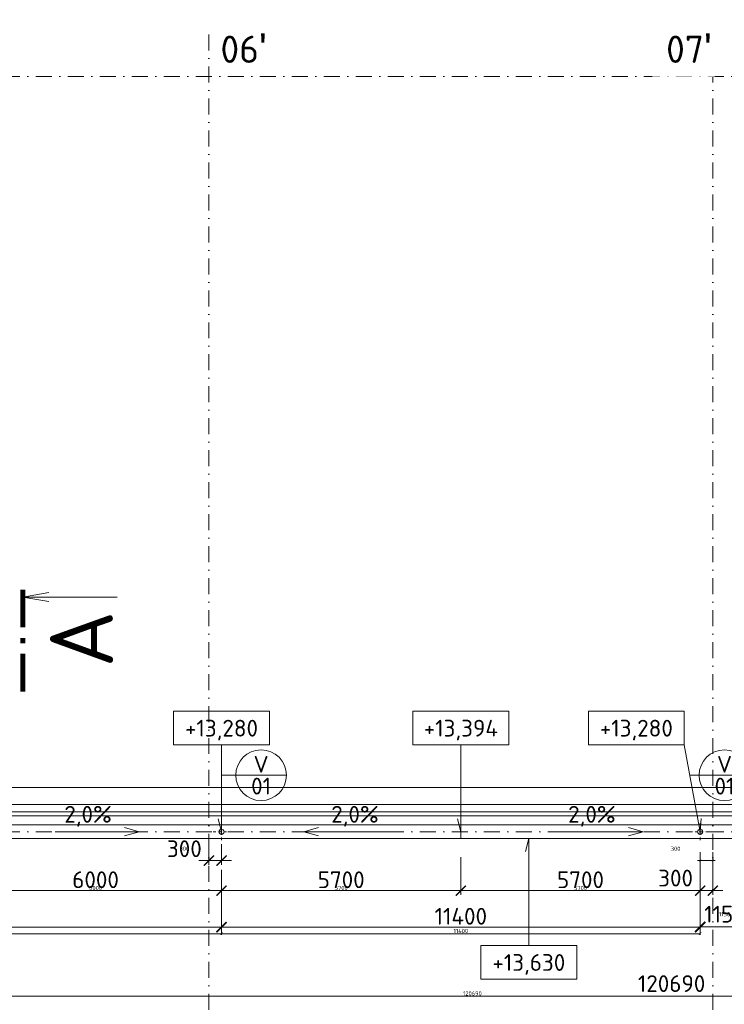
# Model space of a CAD drawing. Header units: millimetres. Extents: x -1695604 to 5289369, y -1488057 to 2187451.
# Tile 170 of 256: x 61493 to 78275, y 227186 to 250655. Entities that reach past the tile are written whole.
import ezdxf
from ezdxf.enums import TextEntityAlignment as Align

# ---------------------------------------------------------------- set-up
doc = ezdxf.new("R2010")
doc.units = ezdxf.units.MM
doc.linetypes.add('CENTERX2', pattern=[101.6, 63.5, -12.7, 12.7, -12.7])
doc.linetypes.add('DASHDOT', pattern=[25.4, 12.7, -6.35, 0, -6.35])
doc.layers.get('Defpoints').update_dxf_attribs({"color": 8})
for name, color, linetype, lineweight in [('A99_N_kce-pohl', 1, 'Continuous', 9), ('A99_N_koty-200', 5, 'Continuous', 5), ('A99_N_koty-200 @ 200', 5, 'Continuous', 5), ('A99_N_koty-200 @ 50 (2)', 5, 'Continuous', 5), ('A99_N_koty-vysk', 160, 'Continuous', 5), ('A99_N_txt-popis-200', 240, 'Continuous', 5), ('A99_N_znaceni 200', 5, 'Continuous', 5), ('A99_S_kce-pohl', 7, 'Continuous', 5), ('A99_S_osy', 1, 'CENTERX2', 5)]:
    doc.layers.add(name, color=color, linetype=linetype, lineweight=lineweight)
doc.styles.add('A99_kota', font='isocpeur.ttf', dxfattribs={"height": 2})
doc.styles.add('A99_popis', font='isocpeur.ttf')
doc.styles.add('ad_popis 100', font='isocpeur.ttf', dxfattribs={"height": 200})
doc.dimstyles.new('A99_kota_200 new', dxfattribs={"dimscale": 200, "dimtxt": 2, "dimasz": 1.2, "dimexe": 0.5, "dimexo": 1.5, "dimgap": 0.3, "dimtad": 1, "dimdec": 0, "dimzin": 3, "dimdsep": 46, "dimtxsty": 'A99_kota', "dimblk": 'ARCHTICK', "dimcen": 2.5, "dimazin": 2, "dimtfac": 0.75, "dimtdec": 0, "dimtmove": 2, "dimatfit": 0, "dimfxl": 0, "dimtolj": 1, "dimtzin": 0, "dimlwd": 5, "dimlwe": 5, "dimarcsym": 0})

# ---------------------------------------------------------------- blocks, each defined once
blk = doc.blocks.new('_ArchTick')
at = {"color": 0, "linetype": 'ByBlock', "const_width": 0.15}
blk.add_lwpolyline([(-0.5, -0.5), (0.5, 0.5)], dxfattribs=at)
blk = doc.blocks.new('*D4385')
at = {"layer": 'A99_N_koty-200', "color": 0, "linetype": 'Continuous', "lineweight": 5, "transparency": 16777216}
for p, q in [((11930, 226580), (11930, 227480)), ((132620, 226580), (132620, 227480)), ((11930, 227380), (132620, 227380))]:
    blk.add_line(p, q, dxfattribs=at)
at = {"layer": 'Defpoints', "color": 0, "linetype": 'Continuous', "lineweight": 18, "transparency": 16777216}
for p in [(132620, 227380), (11930, 225255), (132620, 225255)]:
    blk.add_point(p, dxfattribs=at)
at = {"layer": 'A99_N_koty-200', "color": 0, "linetype": 'Continuous', "lineweight": 5, "transparency": 16777216, "xscale": 240, "yscale": 240, "zscale": 240, "rotation": 180}
blk.add_blockref('_ArchTick', (11930, 227380), dxfattribs=at)
at = {"layer": 'A99_N_koty-200', "color": 0, "linetype": 'Continuous', "lineweight": 5, "transparency": 16777216, "xscale": 240, "yscale": 240, "zscale": 240}
blk.add_blockref('_ArchTick', (132620, 227380), dxfattribs=at)
at = {"layer": 'A99_N_koty-200', "color": 0, "linetype": 'Continuous', "transparency": 16777216, "insert": (77020, 227680), "char_height": 400, "attachment_point": 5, "style": 'A99_kota'}
blk.add_mtext('\\A1;120690', dxfattribs=at)
blk = doc.blocks.new('*D4386')
at = {"layer": 'A99_N_koty-200', "color": 0, "linetype": 'Continuous', "lineweight": 5, "transparency": 16777216}
for p, q in [((11930, 227180), (11930, 227405)), ((11930, 227380), (132620, 227380)), ((132620, 227180), (132620, 227405))]:
    blk.add_line(p, q, dxfattribs=at)
at = {"layer": 'Defpoints', "color": 0, "linetype": 'Continuous', "lineweight": 18, "transparency": 16777216}
for p in [(132620, 227380), (11930, 225255), (132620, 225255)]:
    blk.add_point(p, dxfattribs=at)
at = {"layer": 'A99_N_koty-200', "color": 0, "linetype": 'Continuous', "lineweight": 5, "transparency": 16777216, "xscale": 60, "yscale": 60, "zscale": 60, "rotation": 180}
blk.add_blockref('_ArchTick', (11930, 227380), dxfattribs=at)
at = {"layer": 'A99_N_koty-200', "color": 0, "linetype": 'Continuous', "lineweight": 5, "transparency": 16777216, "xscale": 60, "yscale": 60, "zscale": 60}
blk.add_blockref('_ArchTick', (132620, 227380), dxfattribs=at)
at = {"layer": 'A99_N_koty-200', "color": 0, "linetype": 'Continuous', "transparency": 16777216, "insert": (72275, 227445), "char_height": 100, "attachment_point": 5, "style": 'A99_kota'}
blk.add_mtext('\\A1;120690', dxfattribs=at)
blk = doc.blocks.new('*U122')
at = {"color": 0, "linetype": 'ByBlock'}
blk.add_line((457.57, 0), (457.57, -11.25), dxfattribs=at)
at = {"color": 0, "linetype": 'ByBlock', "const_width": 0.63}
for points in [[(450.8, 0), (446.3, 0)], [(452.69, 0), (452.06, 0)], [(458.45, 0), (453.95, 0)]]:
    blk.add_lwpolyline(points, dxfattribs=at)
at = {"color": 0, "linetype": 'ByBlock'}
blk.add_lwpolyline([(458.12, -3.1), (457.57, 0), (457.02, -3.1)], dxfattribs=at)
at = {"color": 0, "linetype": 'ByBlock', "style": 'A99_popis'}
blk.add_attdef('OZNŘ_1K', (-9.63, -10.73), '', height=5, dxfattribs=at)
at = {"color": 0, "linetype": 'ByBlock', "style": 'A99_popis', "flags": 12}
blk.add_attdef('OZNŘ_2K', text='', height=5, dxfattribs=at).set_placement((455.93, -10.73), align=Align.RIGHT)
blk = doc.blocks.new('*D4878')
at = {"layer": 'A99_N_koty-200', "color": 0, "linetype": 'Continuous', "lineweight": 5, "transparency": 16777216}
for p, q in [((66000, 231000), (66000, 230512.5)), ((66300, 231000), (66300, 230512.5)), ((66000, 230612.5), (65760, 230612.5)), ((66000, 230612.5), (66300, 230612.5)), ((66300, 230612.5), (66540, 230612.5))]:
    blk.add_line(p, q, dxfattribs=at)
at = {"layer": 'Defpoints', "color": 0, "linetype": 'Continuous', "lineweight": 18, "transparency": 16777216}
for p in [(66000, 231300), (66300, 231300), (66300, 230612.5)]:
    blk.add_point(p, dxfattribs=at)
at = {"layer": 'A99_N_koty-200', "color": 0, "linetype": 'Continuous', "lineweight": 5, "transparency": 16777216, "xscale": 240, "yscale": 240, "zscale": 240}
blk.add_blockref('_ArchTick', (66000, 230612.5), dxfattribs=at)
at = {"layer": 'A99_N_koty-200', "color": 0, "linetype": 'Continuous', "lineweight": 5, "transparency": 16777216, "xscale": 240, "yscale": 240, "zscale": 240, "rotation": 180}
blk.add_blockref('_ArchTick', (66300, 230612.5), dxfattribs=at)
at = {"layer": 'A99_N_koty-200', "color": 0, "linetype": 'Continuous', "transparency": 16777216, "insert": (65415, 230895), "char_height": 400, "attachment_point": 5, "style": 'A99_kota'}
blk.add_mtext('\\A1;300', dxfattribs=at)
blk = doc.blocks.new('*D4879')
at = {"layer": 'A99_N_koty-200', "color": 0, "linetype": 'Continuous', "lineweight": 5, "transparency": 16777216}
for p, q in [((66000, 230812.5), (66000, 230587.5)), ((66300, 230812.5), (66300, 230587.5)), ((66000, 230612.5), (65940, 230612.5)), ((66000, 230612.5), (66300, 230612.5)), ((66300, 230612.5), (66360, 230612.5))]:
    blk.add_line(p, q, dxfattribs=at)
at = {"layer": 'Defpoints', "color": 0, "linetype": 'Continuous', "lineweight": 18, "transparency": 16777216}
for p in [(66000, 231300), (66300, 231300), (66300, 230612.5)]:
    blk.add_point(p, dxfattribs=at)
at = {"layer": 'A99_N_koty-200', "color": 0, "linetype": 'Continuous', "lineweight": 5, "transparency": 16777216, "xscale": 60, "yscale": 60, "zscale": 60}
blk.add_blockref('_ArchTick', (66000, 230612.5), dxfattribs=at)
at = {"layer": 'A99_N_koty-200', "color": 0, "linetype": 'Continuous', "lineweight": 5, "transparency": 16777216, "xscale": 60, "yscale": 60, "zscale": 60, "rotation": 180}
blk.add_blockref('_ArchTick', (66300, 230612.5), dxfattribs=at)
at = {"layer": 'A99_N_koty-200', "color": 0, "linetype": 'Continuous', "transparency": 16777216, "insert": (65415, 230895), "char_height": 100, "attachment_point": 5, "style": 'A99_kota'}
blk.add_mtext('\\A1;300', dxfattribs=at)
blk = doc.blocks.new('*D4884')
at = {"layer": 'A99_N_koty-200', "color": 0, "linetype": 'Continuous', "lineweight": 5, "transparency": 16777216}
for p, q in [((54300, 229825), (54300, 228925)), ((66300, 229825), (66300, 228925)), ((54300, 229025), (66300, 229025))]:
    blk.add_line(p, q, dxfattribs=at)
at = {"layer": 'Defpoints', "color": 0, "linetype": 'Continuous', "lineweight": 18, "transparency": 16777216}
for p in [(54300, 231300), (66300, 231300), (66300, 229025)]:
    blk.add_point(p, dxfattribs=at)
at = {"layer": 'A99_N_koty-200', "color": 0, "linetype": 'Continuous', "lineweight": 5, "transparency": 16777216, "xscale": 240, "yscale": 240, "zscale": 240, "rotation": 180}
blk.add_blockref('_ArchTick', (54300, 229025), dxfattribs=at)
at = {"layer": 'A99_N_koty-200', "color": 0, "linetype": 'Continuous', "lineweight": 5, "transparency": 16777216, "xscale": 240, "yscale": 240, "zscale": 240}
blk.add_blockref('_ArchTick', (66300, 229025), dxfattribs=at)
at = {"layer": 'A99_N_koty-200', "color": 0, "linetype": 'Continuous', "transparency": 16777216, "insert": (60300, 229285), "char_height": 400, "attachment_point": 5, "style": 'A99_kota'}
blk.add_mtext('\\A1;12000', dxfattribs=at)
blk = doc.blocks.new('*D4885')
at = {"layer": 'A99_N_koty-200', "color": 0, "linetype": 'Continuous', "lineweight": 5, "transparency": 16777216}
for p, q in [((54300, 229070), (54300, 228845)), ((66300, 229070), (66300, 228845)), ((54300, 228870), (66300, 228870))]:
    blk.add_line(p, q, dxfattribs=at)
at = {"layer": 'Defpoints', "color": 0, "linetype": 'Continuous', "lineweight": 18, "transparency": 16777216}
for p in [(54300, 231300), (66300, 231300), (66300, 228870)]:
    blk.add_point(p, dxfattribs=at)
at = {"layer": 'A99_N_koty-200', "color": 0, "linetype": 'Continuous', "lineweight": 5, "transparency": 16777216, "xscale": 60, "yscale": 60, "zscale": 60, "rotation": 180}
blk.add_blockref('_ArchTick', (54300, 228870), dxfattribs=at)
at = {"layer": 'A99_N_koty-200', "color": 0, "linetype": 'Continuous', "lineweight": 5, "transparency": 16777216, "xscale": 60, "yscale": 60, "zscale": 60}
blk.add_blockref('_ArchTick', (66300, 228870), dxfattribs=at)
at = {"layer": 'A99_N_koty-200', "color": 0, "linetype": 'Continuous', "transparency": 16777216, "insert": (60300, 228935), "char_height": 100, "attachment_point": 5, "style": 'A99_kota'}
blk.add_mtext('\\A1;12000', dxfattribs=at)
blk = doc.blocks.new('*D4890')
at = {"layer": 'A99_N_koty-200', "color": 0, "linetype": 'Continuous', "lineweight": 5, "transparency": 16777216}
for p, q in [((60300, 230390), (60300, 229795)), ((66300, 230390), (66300, 229795)), ((66300, 229895), (60300, 229895))]:
    blk.add_line(p, q, dxfattribs=at)
at = {"layer": 'Defpoints', "color": 0, "linetype": 'Continuous', "lineweight": 18, "transparency": 16777216}
for p in [(60300, 230690), (66300, 230690), (60300, 229895)]:
    blk.add_point(p, dxfattribs=at)
at = {"layer": 'A99_N_koty-200', "color": 0, "linetype": 'Continuous', "lineweight": 5, "transparency": 16777216, "xscale": 240, "yscale": 240, "zscale": 240, "rotation": 180}
blk.add_blockref('_ArchTick', (60300, 229895), dxfattribs=at)
at = {"layer": 'A99_N_koty-200', "color": 0, "linetype": 'Continuous', "lineweight": 5, "transparency": 16777216, "xscale": 240, "yscale": 240, "zscale": 240}
blk.add_blockref('_ArchTick', (66300, 229895), dxfattribs=at)
at = {"layer": 'A99_N_koty-200', "color": 0, "linetype": 'Continuous', "transparency": 16777216, "insert": (63300, 230155), "char_height": 400, "attachment_point": 5, "style": 'A99_kota'}
blk.add_mtext('\\A1;6000', dxfattribs=at)
blk = doc.blocks.new('*D4891')
at = {"layer": 'A99_N_koty-200', "color": 0, "linetype": 'Continuous', "lineweight": 5, "transparency": 16777216}
for p, q in [((60300, 230095), (60300, 229870)), ((66300, 230095), (66300, 229870)), ((66300, 229895), (60300, 229895))]:
    blk.add_line(p, q, dxfattribs=at)
at = {"layer": 'Defpoints', "color": 0, "linetype": 'Continuous', "lineweight": 18, "transparency": 16777216}
for p in [(60300, 230690), (66300, 230690), (60300, 229895)]:
    blk.add_point(p, dxfattribs=at)
at = {"layer": 'A99_N_koty-200', "color": 0, "linetype": 'Continuous', "lineweight": 5, "transparency": 16777216, "xscale": 60, "yscale": 60, "zscale": 60, "rotation": 180}
blk.add_blockref('_ArchTick', (60300, 229895), dxfattribs=at)
at = {"layer": 'A99_N_koty-200', "color": 0, "linetype": 'Continuous', "lineweight": 5, "transparency": 16777216, "xscale": 60, "yscale": 60, "zscale": 60}
blk.add_blockref('_ArchTick', (66300, 229895), dxfattribs=at)
at = {"layer": 'A99_N_koty-200', "color": 0, "linetype": 'Continuous', "transparency": 16777216, "insert": (63300, 229960), "char_height": 100, "attachment_point": 5, "style": 'A99_kota'}
blk.add_mtext('\\A1;6000', dxfattribs=at)
blk = doc.blocks.new('*U66')
at = {"color": 0, "linetype": 'ByBlock'}
for p, q in [((5.7, -4), (5.7, -14.35)), ((5.7, -14.35), (5.29, -12.8))]:
    blk.add_line(p, q, dxfattribs=at)
blk.add_lwpolyline([(0, -4), (11.4, -4), (11.4, 0), (0, 0)], close=True, dxfattribs=at)
at = {"color": 0, "linetype": 'ByBlock', "style": 'A99_kota'}
for tag, p in [('VYSKA', (5.7, -2.24)), ('VYSKA_POPIS1', (5.7, -6.04)), ('VYSKA_POPIS2', (5.9, -9.54)), ('VYSKA_POPIS3', (5.9, -13.04))]:
    blk.add_attdef(tag, text='', height=2, dxfattribs=at).set_placement(p, align=Align.MIDDLE)
blk = doc.blocks.new('*D4893')
at = {"layer": 'A99_N_koty-200', "color": 0, "linetype": 'Continuous', "lineweight": 5, "transparency": 16777216}
for p, q in [((77700, 230695), (77700, 229795)), ((78000, 230695), (78000, 229795)), ((77700, 229895), (77460, 229895)), ((77700, 229895), (78000, 229895)), ((78000, 229895), (78240, 229895))]:
    blk.add_line(p, q, dxfattribs=at)
at = {"layer": 'Defpoints', "color": 0, "linetype": 'Continuous', "lineweight": 18, "transparency": 16777216}
for p in [(77700, 231300), (78000, 231300), (78000, 229895)]:
    blk.add_point(p, dxfattribs=at)
at = {"layer": 'A99_N_koty-200', "color": 0, "linetype": 'Continuous', "lineweight": 5, "transparency": 16777216, "xscale": 240, "yscale": 240, "zscale": 240}
blk.add_blockref('_ArchTick', (77700, 229895), dxfattribs=at)
at = {"layer": 'A99_N_koty-200', "color": 0, "linetype": 'Continuous', "lineweight": 5, "transparency": 16777216, "xscale": 240, "yscale": 240, "zscale": 240, "rotation": 180}
blk.add_blockref('_ArchTick', (78000, 229895), dxfattribs=at)
at = {"layer": 'A99_N_koty-200', "color": 0, "linetype": 'Continuous', "transparency": 16777216, "insert": (77115, 230195), "char_height": 400, "attachment_point": 5, "style": 'A99_kota'}
blk.add_mtext('\\A1;300', dxfattribs=at)
blk = doc.blocks.new('*D4894')
at = {"layer": 'A99_N_koty-200', "color": 0, "linetype": 'Continuous', "lineweight": 5, "transparency": 16777216}
for p, q in [((77700, 230812.5), (77700, 230587.5)), ((78000, 230812.5), (78000, 230587.5)), ((77700, 230612.5), (77640, 230612.5)), ((77700, 230612.5), (78000, 230612.5)), ((78000, 230612.5), (78060, 230612.5))]:
    blk.add_line(p, q, dxfattribs=at)
at = {"layer": 'Defpoints', "color": 0, "linetype": 'Continuous', "lineweight": 18, "transparency": 16777216}
for p in [(77700, 231300), (78000, 231300), (78000, 230612.5)]:
    blk.add_point(p, dxfattribs=at)
at = {"layer": 'A99_N_koty-200', "color": 0, "linetype": 'Continuous', "lineweight": 5, "transparency": 16777216, "xscale": 60, "yscale": 60, "zscale": 60}
blk.add_blockref('_ArchTick', (77700, 230612.5), dxfattribs=at)
at = {"layer": 'A99_N_koty-200', "color": 0, "linetype": 'Continuous', "lineweight": 5, "transparency": 16777216, "xscale": 60, "yscale": 60, "zscale": 60, "rotation": 180}
blk.add_blockref('_ArchTick', (78000, 230612.5), dxfattribs=at)
at = {"layer": 'A99_N_koty-200', "color": 0, "linetype": 'Continuous', "transparency": 16777216, "insert": (77115, 230895), "char_height": 100, "attachment_point": 5, "style": 'A99_kota'}
blk.add_mtext('\\A1;300', dxfattribs=at)
blk = doc.blocks.new('*D4902')
at = {"layer": 'A99_N_koty-200', "color": 0, "linetype": 'Continuous', "lineweight": 5, "transparency": 16777216}
for p, q in [((72000, 230695), (72000, 229795)), ((66300, 230390), (66300, 229795)), ((66300, 229895), (72000, 229895))]:
    blk.add_line(p, q, dxfattribs=at)
at = {"layer": 'Defpoints', "color": 0, "linetype": 'Continuous', "lineweight": 18, "transparency": 16777216}
for p in [(72000, 231180), (66300, 230690), (72000, 229895)]:
    blk.add_point(p, dxfattribs=at)
at = {"layer": 'A99_N_koty-200', "color": 0, "linetype": 'Continuous', "lineweight": 5, "transparency": 16777216, "xscale": 240, "yscale": 240, "zscale": 240, "rotation": 180}
blk.add_blockref('_ArchTick', (66300, 229895), dxfattribs=at)
at = {"layer": 'A99_N_koty-200', "color": 0, "linetype": 'Continuous', "lineweight": 5, "transparency": 16777216, "xscale": 240, "yscale": 240, "zscale": 240}
blk.add_blockref('_ArchTick', (72000, 229895), dxfattribs=at)
at = {"layer": 'A99_N_koty-200', "color": 0, "linetype": 'Continuous', "transparency": 16777216, "insert": (69150, 230155), "char_height": 400, "attachment_point": 5, "style": 'A99_kota'}
blk.add_mtext('\\A1;5700', dxfattribs=at)
blk = doc.blocks.new('*D4903')
at = {"layer": 'A99_N_koty-200', "color": 0, "linetype": 'Continuous', "lineweight": 5, "transparency": 16777216}
for p, q in [((66300, 230095), (66300, 229870)), ((72000, 230095), (72000, 229870)), ((66300, 229895), (72000, 229895))]:
    blk.add_line(p, q, dxfattribs=at)
at = {"layer": 'Defpoints', "color": 0, "linetype": 'Continuous', "lineweight": 18, "transparency": 16777216}
for p in [(72000, 231180), (66300, 230690), (72000, 229895)]:
    blk.add_point(p, dxfattribs=at)
at = {"layer": 'A99_N_koty-200', "color": 0, "linetype": 'Continuous', "lineweight": 5, "transparency": 16777216, "xscale": 60, "yscale": 60, "zscale": 60, "rotation": 180}
blk.add_blockref('_ArchTick', (66300, 229895), dxfattribs=at)
at = {"layer": 'A99_N_koty-200', "color": 0, "linetype": 'Continuous', "lineweight": 5, "transparency": 16777216, "xscale": 60, "yscale": 60, "zscale": 60}
blk.add_blockref('_ArchTick', (72000, 229895), dxfattribs=at)
at = {"layer": 'A99_N_koty-200', "color": 0, "linetype": 'Continuous', "transparency": 16777216, "insert": (69150, 229960), "char_height": 100, "attachment_point": 5, "style": 'A99_kota'}
blk.add_mtext('\\A1;5700', dxfattribs=at)
blk = doc.blocks.new('*D4905')
at = {"layer": 'A99_N_koty-200', "color": 0, "linetype": 'Continuous', "lineweight": 5, "transparency": 16777216}
for p, q in [((72000, 230695), (72000, 229795)), ((77700, 230695), (77700, 229795)), ((77700, 229895), (72000, 229895))]:
    blk.add_line(p, q, dxfattribs=at)
at = {"layer": 'Defpoints', "color": 0, "linetype": 'Continuous', "lineweight": 18, "transparency": 16777216}
for p in [(72000, 231180), (77700, 231300), (72000, 229895)]:
    blk.add_point(p, dxfattribs=at)
at = {"layer": 'A99_N_koty-200', "color": 0, "linetype": 'Continuous', "lineweight": 5, "transparency": 16777216, "xscale": 240, "yscale": 240, "zscale": 240, "rotation": 180}
blk.add_blockref('_ArchTick', (72000, 229895), dxfattribs=at)
at = {"layer": 'A99_N_koty-200', "color": 0, "linetype": 'Continuous', "lineweight": 5, "transparency": 16777216, "xscale": 240, "yscale": 240, "zscale": 240}
blk.add_blockref('_ArchTick', (77700, 229895), dxfattribs=at)
at = {"layer": 'A99_N_koty-200', "color": 0, "linetype": 'Continuous', "transparency": 16777216, "insert": (74850, 230155), "char_height": 400, "attachment_point": 5, "style": 'A99_kota'}
blk.add_mtext('\\A1;5700', dxfattribs=at)
blk = doc.blocks.new('*D4906')
at = {"layer": 'A99_N_koty-200', "color": 0, "linetype": 'Continuous', "lineweight": 5, "transparency": 16777216}
for p, q in [((72000, 230095), (72000, 229870)), ((77700, 230095), (77700, 229870)), ((77700, 229895), (72000, 229895))]:
    blk.add_line(p, q, dxfattribs=at)
at = {"layer": 'Defpoints', "color": 0, "linetype": 'Continuous', "lineweight": 18, "transparency": 16777216}
for p in [(72000, 231180), (77700, 231300), (72000, 229895)]:
    blk.add_point(p, dxfattribs=at)
at = {"layer": 'A99_N_koty-200', "color": 0, "linetype": 'Continuous', "lineweight": 5, "transparency": 16777216, "xscale": 60, "yscale": 60, "zscale": 60, "rotation": 180}
blk.add_blockref('_ArchTick', (72000, 229895), dxfattribs=at)
at = {"layer": 'A99_N_koty-200', "color": 0, "linetype": 'Continuous', "lineweight": 5, "transparency": 16777216, "xscale": 60, "yscale": 60, "zscale": 60}
blk.add_blockref('_ArchTick', (77700, 229895), dxfattribs=at)
at = {"layer": 'A99_N_koty-200', "color": 0, "linetype": 'Continuous', "transparency": 16777216, "insert": (74850, 229960), "char_height": 100, "attachment_point": 5, "style": 'A99_kota'}
blk.add_mtext('\\A1;5700', dxfattribs=at)
blk = doc.blocks.new('*U68')
at = {"color": 0, "linetype": 'ByBlock'}
for q in [(0, -4), (-2.03, -12.76)]:
    blk.add_line((-1.9, -14.35), q, dxfattribs=at)
blk.add_lwpolyline([(0, -4), (11.4, -4), (11.4, 0), (0, 0)], close=True, dxfattribs=at)
at = {"color": 0, "linetype": 'ByBlock', "style": 'A99_kota'}
for tag, p in [('VYSKA', (5.7, -2.24)), ('VYSKA_POPIS1', (5.7, -6.04)), ('VYSKA_POPIS2', (5.9, -9.54)), ('VYSKA_POPIS3', (5.9, -13.04))]:
    blk.add_attdef(tag, text='', height=2, dxfattribs=at).set_placement(p, align=Align.MIDDLE)
blk = doc.blocks.new('*D5361')
at = {"layer": 'A99_N_koty-200', "color": 0, "linetype": 'Continuous', "lineweight": 5, "transparency": 16777216}
for p, q in [((77700, 229034.5), (77700, 229134.5)), ((78850, 229034.5), (78850, 229134.5)), ((77700, 229034.5), (78850, 229034.5))]:
    blk.add_line(p, q, dxfattribs=at)
at = {"layer": 'Defpoints', "color": 0, "linetype": 'Continuous', "lineweight": 18, "transparency": 16777216}
for p in [(77700, 229034.5), (78850, 229034.5), (78850, 229034.5)]:
    blk.add_point(p, dxfattribs=at)
at = {"layer": 'A99_N_koty-200', "color": 0, "linetype": 'Continuous', "lineweight": 5, "transparency": 16777216, "xscale": 240, "yscale": 240, "zscale": 240, "rotation": 180}
blk.add_blockref('_ArchTick', (77700, 229034.5), dxfattribs=at)
at = {"layer": 'A99_N_koty-200', "color": 0, "linetype": 'Continuous', "lineweight": 5, "transparency": 16777216, "xscale": 240, "yscale": 240, "zscale": 240}
blk.add_blockref('_ArchTick', (78850, 229034.5), dxfattribs=at)
at = {"layer": 'A99_N_koty-200', "color": 0, "linetype": 'Continuous', "transparency": 16777216, "insert": (78280, 229334.5), "char_height": 400, "attachment_point": 5, "style": 'A99_kota'}
blk.add_mtext('\\A1;1150', dxfattribs=at)
blk = doc.blocks.new('*D5362')
at = {"layer": 'A99_N_koty-200', "color": 0, "linetype": 'Continuous', "lineweight": 5, "transparency": 16777216}
for p, q in [((77700, 229034.5), (77700, 229059.5)), ((78850, 229034.5), (78850, 229059.5)), ((77700, 229034.5), (78850, 229034.5))]:
    blk.add_line(p, q, dxfattribs=at)
at = {"layer": 'Defpoints', "color": 0, "linetype": 'Continuous', "lineweight": 18, "transparency": 16777216}
for p in [(77700, 229034.5), (78850, 229034.5), (78850, 229034.5)]:
    blk.add_point(p, dxfattribs=at)
at = {"layer": 'A99_N_koty-200', "color": 0, "linetype": 'Continuous', "lineweight": 5, "transparency": 16777216, "xscale": 60, "yscale": 60, "zscale": 60, "rotation": 180}
blk.add_blockref('_ArchTick', (77700, 229034.5), dxfattribs=at)
at = {"layer": 'A99_N_koty-200', "color": 0, "linetype": 'Continuous', "lineweight": 5, "transparency": 16777216, "xscale": 60, "yscale": 60, "zscale": 60}
blk.add_blockref('_ArchTick', (78850, 229034.5), dxfattribs=at)
at = {"layer": 'A99_N_koty-200', "color": 0, "linetype": 'Continuous', "transparency": 16777216, "insert": (78280, 229334.5), "char_height": 100, "attachment_point": 5, "style": 'A99_kota'}
blk.add_mtext('\\A1;1150', dxfattribs=at)
blk = doc.blocks.new('*D5364')
at = {"layer": 'A99_N_koty-200', "color": 0, "linetype": 'Continuous', "lineweight": 5, "transparency": 16777216}
for p, q in [((66300, 229825), (66300, 228925)), ((77700, 229825), (77700, 228925)), ((77700, 229025), (66300, 229025))]:
    blk.add_line(p, q, dxfattribs=at)
at = {"layer": 'Defpoints', "color": 0, "linetype": 'Continuous', "lineweight": 18, "transparency": 16777216}
for p in [(66300, 231300), (77700, 231300), (66300, 229025)]:
    blk.add_point(p, dxfattribs=at)
at = {"layer": 'A99_N_koty-200', "color": 0, "linetype": 'Continuous', "lineweight": 5, "transparency": 16777216, "xscale": 240, "yscale": 240, "zscale": 240, "rotation": 180}
blk.add_blockref('_ArchTick', (66300, 229025), dxfattribs=at)
at = {"layer": 'A99_N_koty-200', "color": 0, "linetype": 'Continuous', "lineweight": 5, "transparency": 16777216, "xscale": 240, "yscale": 240, "zscale": 240}
blk.add_blockref('_ArchTick', (77700, 229025), dxfattribs=at)
at = {"layer": 'A99_N_koty-200', "color": 0, "linetype": 'Continuous', "transparency": 16777216, "insert": (72000, 229285), "char_height": 400, "attachment_point": 5, "style": 'A99_kota'}
blk.add_mtext('\\A1;11400', dxfattribs=at)
blk = doc.blocks.new('*D5365')
at = {"layer": 'A99_N_koty-200', "color": 0, "linetype": 'Continuous', "lineweight": 5, "transparency": 16777216}
for p, q in [((66300, 229070), (66300, 228845)), ((77700, 229070), (77700, 228845)), ((77700, 228870), (66300, 228870))]:
    blk.add_line(p, q, dxfattribs=at)
at = {"layer": 'Defpoints', "color": 0, "linetype": 'Continuous', "lineweight": 18, "transparency": 16777216}
for p in [(66300, 231300), (77700, 231300), (66300, 228870)]:
    blk.add_point(p, dxfattribs=at)
at = {"layer": 'A99_N_koty-200', "color": 0, "linetype": 'Continuous', "lineweight": 5, "transparency": 16777216, "xscale": 60, "yscale": 60, "zscale": 60, "rotation": 180}
blk.add_blockref('_ArchTick', (66300, 228870), dxfattribs=at)
at = {"layer": 'A99_N_koty-200', "color": 0, "linetype": 'Continuous', "lineweight": 5, "transparency": 16777216, "xscale": 60, "yscale": 60, "zscale": 60}
blk.add_blockref('_ArchTick', (77700, 228870), dxfattribs=at)
at = {"layer": 'A99_N_koty-200', "color": 0, "linetype": 'Continuous', "transparency": 16777216, "insert": (72000, 228935), "char_height": 100, "attachment_point": 5, "style": 'A99_kota'}
blk.add_mtext('\\A1;11400', dxfattribs=at)
blk = doc.blocks.new('*U20')
at = {"color": 0, "linetype": 'ByBlock'}
blk.add_line((-3.02, 0), (3.02, 0), dxfattribs=at)
blk.add_circle((0, 0), 3.02, dxfattribs=at)
at = {"color": 0, "linetype": 'ByBlock', "style": 'A99_popis'}
for tag, p in [('KATEGORIE', (0, 1.31)), ('PRVEK', (0, -1.3))]:
    blk.add_attdef(tag, text='', height=2, dxfattribs=at).set_placement(p, align=Align.MIDDLE_CENTER)
blk = doc.blocks.new('*U67')
at = {"color": 0, "linetype": 'ByBlock'}
for p, q in [((5.7, 12.75), (5.29, 11.2)), ((5.7, 0), (5.7, 12.75))]:
    blk.add_line(p, q, dxfattribs=at)
blk.add_lwpolyline([(0, -4), (11.4, -4), (11.4, 0), (0, 0)], close=True, dxfattribs=at)
at = {"color": 0, "linetype": 'ByBlock', "style": 'A99_kota'}
for tag, p in [('VYSKA', (5.7, -2.24)), ('VYSKA_POPIS1', (5.7, -6.04)), ('VYSKA_POPIS2', (5.9, -9.54)), ('VYSKA_POPIS3', (5.9, -13.04))]:
    blk.add_attdef(tag, text='', height=2, dxfattribs=at).set_placement(p, align=Align.MIDDLE)
blk = doc.blocks.new('*U5917')
at = {"layer": 'A99_N_koty-200 @ 200', "linetype": 'Continuous'}
dim = blk.add_linear_dim(base=(132620, 227380), p1=(11930, 225255), p2=(132620, 225255), dimstyle='A99_kota_200 new', override={"dimscale": 200, "dimtix": 1, "dimtofl": 1, "dimtmove": 2, "dimatfit": 0}, dxfattribs=at)
dim.commit()
dim.dimension.update_dxf_attribs({"geometry": '*D4385', "text_midpoint": (77020, 227680), "dimtype": 128})
at = {"layer": 'A99_N_koty-200 @ 50 (2)', "linetype": 'Continuous'}
dim = blk.add_linear_dim(base=(132620, 227380), p1=(11930, 225255), p2=(132620, 225255), dimstyle='A99_kota_200 new', override={"dimscale": 50, "dimtix": 1, "dimtofl": 1, "dimtmove": 2, "dimatfit": 0}, dxfattribs=at)
dim.commit()
dim.dimension.update_dxf_attribs({"geometry": '*D4386', "text_midpoint": (72275, 227445)})
blk = doc.blocks.new('*U6047')
at = {"layer": 'A99_N_koty-200 @ 200', "linetype": 'Continuous'}
dim = blk.add_linear_dim(base=(66300, 230612.5), p1=(66000, 231300), p2=(66300, 231300), dimstyle='A99_kota_200 new', override={"dimscale": 200, "dimtix": 1, "dimtofl": 1, "dimtmove": 2, "dimatfit": 0}, dxfattribs=at)
dim.commit()
dim.dimension.update_dxf_attribs({"geometry": '*D4878', "text_midpoint": (65415, 230895), "dimtype": 128})
at = {"layer": 'A99_N_koty-200 @ 50 (2)', "linetype": 'Continuous'}
dim = blk.add_linear_dim(base=(66300, 230612.5), p1=(66000, 231300), p2=(66300, 231300), dimstyle='A99_kota_200 new', override={"dimscale": 50, "dimtix": 1, "dimtofl": 1, "dimtmove": 2, "dimatfit": 0}, dxfattribs=at)
dim.commit()
dim.dimension.update_dxf_attribs({"geometry": '*D4879', "text_midpoint": (65415, 230895), "dimtype": 128})
blk = doc.blocks.new('*U6049')
at = {"layer": 'A99_N_koty-200 @ 200', "linetype": 'Continuous'}
dim = blk.add_linear_dim(base=(66300, 229025), p1=(54300, 231300), p2=(66300, 231300), dimstyle='A99_kota_200 new', override={"dimscale": 200, "dimtix": 1, "dimtofl": 1, "dimtmove": 2, "dimatfit": 0}, dxfattribs=at)
dim.commit()
dim.dimension.update_dxf_attribs({"geometry": '*D4884', "text_midpoint": (60300, 229285)})
at = {"layer": 'A99_N_koty-200 @ 50 (2)', "linetype": 'Continuous'}
dim = blk.add_linear_dim(base=(66300, 228870), p1=(54300, 231300), p2=(66300, 231300), dimstyle='A99_kota_200 new', override={"dimscale": 50, "dimtix": 1, "dimtofl": 1, "dimtmove": 2, "dimatfit": 0}, dxfattribs=at)
dim.commit()
dim.dimension.update_dxf_attribs({"geometry": '*D4885', "text_midpoint": (60300, 228935)})
blk = doc.blocks.new('*U6051')
at = {"layer": 'A99_N_koty-200 @ 200', "linetype": 'Continuous'}
dim = blk.add_linear_dim(base=(60300, 229895), p1=(66300, 230690), p2=(60300, 230690), angle=180, dimstyle='A99_kota_200 new', override={"dimscale": 200, "dimtix": 1, "dimtofl": 1, "dimtmove": 2, "dimatfit": 0}, dxfattribs=at)
dim.commit()
dim.dimension.update_dxf_attribs({"geometry": '*D4890', "text_midpoint": (63300, 230155)})
at = {"layer": 'A99_N_koty-200 @ 50 (2)', "linetype": 'Continuous'}
dim = blk.add_linear_dim(base=(60300, 229895), p1=(66300, 230690), p2=(60300, 230690), angle=180, dimstyle='A99_kota_200 new', override={"dimscale": 50, "dimtix": 1, "dimtofl": 1, "dimtmove": 2, "dimatfit": 0}, dxfattribs=at)
dim.commit()
dim.dimension.update_dxf_attribs({"geometry": '*D4891', "text_midpoint": (63300, 229960)})
blk = doc.blocks.new('*U6052')
at = {"layer": 'A99_N_koty-200 @ 200', "linetype": 'Continuous'}
dim = blk.add_linear_dim(base=(78000, 229895), p1=(77700, 231300), p2=(78000, 231300), dimstyle='A99_kota_200 new', override={"dimscale": 200, "dimtix": 1, "dimtofl": 1, "dimtmove": 2, "dimatfit": 0}, dxfattribs=at)
dim.commit()
dim.dimension.update_dxf_attribs({"geometry": '*D4893', "text_midpoint": (77115, 230195), "dimtype": 128})
at = {"layer": 'A99_N_koty-200 @ 50 (2)', "linetype": 'Continuous'}
dim = blk.add_linear_dim(base=(78000, 230612.5), p1=(77700, 231300), p2=(78000, 231300), dimstyle='A99_kota_200 new', override={"dimscale": 50, "dimtix": 1, "dimtofl": 1, "dimtmove": 2, "dimatfit": 0}, dxfattribs=at)
dim.commit()
dim.dimension.update_dxf_attribs({"geometry": '*D4894', "text_midpoint": (77115, 230895), "dimtype": 128})
blk = doc.blocks.new('*U6055')
at = {"layer": 'A99_N_koty-200 @ 200', "linetype": 'Continuous'}
dim = blk.add_linear_dim(base=(72000, 229895), p1=(66300, 230690), p2=(72000, 231180), dimstyle='A99_kota_200 new', override={"dimscale": 200, "dimtix": 1, "dimtofl": 1, "dimtmove": 2, "dimatfit": 0}, dxfattribs=at)
dim.commit()
dim.dimension.update_dxf_attribs({"geometry": '*D4902', "text_midpoint": (69150, 230155)})
at = {"layer": 'A99_N_koty-200 @ 50 (2)', "linetype": 'Continuous'}
dim = blk.add_linear_dim(base=(72000, 229895), p1=(66300, 230690), p2=(72000, 231180), dimstyle='A99_kota_200 new', override={"dimscale": 50, "dimtix": 1, "dimtofl": 1, "dimtmove": 2, "dimatfit": 0}, dxfattribs=at)
dim.commit()
dim.dimension.update_dxf_attribs({"geometry": '*D4903', "text_midpoint": (69150, 229960)})
blk = doc.blocks.new('*U6056')
at = {"layer": 'A99_N_koty-200 @ 200', "linetype": 'Continuous'}
dim = blk.add_linear_dim(base=(72000, 229895), p1=(77700, 231300), p2=(72000, 231180), angle=180, dimstyle='A99_kota_200 new', override={"dimscale": 200, "dimtix": 1, "dimtofl": 1, "dimtmove": 2, "dimatfit": 0}, dxfattribs=at)
dim.commit()
dim.dimension.update_dxf_attribs({"geometry": '*D4905', "text_midpoint": (74850, 230155)})
at = {"layer": 'A99_N_koty-200 @ 50 (2)', "linetype": 'Continuous'}
dim = blk.add_linear_dim(base=(72000, 229895), p1=(77700, 231300), p2=(72000, 231180), angle=180, dimstyle='A99_kota_200 new', override={"dimscale": 50, "dimtix": 1, "dimtofl": 1, "dimtmove": 2, "dimatfit": 0}, dxfattribs=at)
dim.commit()
dim.dimension.update_dxf_attribs({"geometry": '*D4906', "text_midpoint": (74850, 229960)})
blk = doc.blocks.new('*U6208')
at = {"layer": 'A99_N_koty-200 @ 200', "linetype": 'Continuous'}
dim = blk.add_linear_dim(base=(78850, 229034.5), p1=(77700, 229034.5), p2=(78850, 229034.5), dimstyle='A99_kota_200 new', override={"dimscale": 200, "dimtix": 1, "dimtofl": 1, "dimtmove": 2, "dimatfit": 0}, dxfattribs=at)
dim.commit()
dim.dimension.update_dxf_attribs({"geometry": '*D5361', "text_midpoint": (78280, 229334.5), "dimtype": 128})
at = {"layer": 'A99_N_koty-200 @ 50 (2)', "linetype": 'Continuous'}
dim = blk.add_linear_dim(base=(78850, 229034.5), p1=(77700, 229034.5), p2=(78850, 229034.5), dimstyle='A99_kota_200 new', override={"dimscale": 50, "dimtix": 1, "dimtofl": 1, "dimtmove": 2, "dimatfit": 0}, dxfattribs=at)
dim.commit()
dim.dimension.update_dxf_attribs({"geometry": '*D5362', "text_midpoint": (78280, 229334.5), "dimtype": 128})
blk = doc.blocks.new('*U6209')
at = {"layer": 'A99_N_koty-200 @ 200', "linetype": 'Continuous'}
dim = blk.add_linear_dim(base=(66300, 229025), p1=(77700, 231300), p2=(66300, 231300), angle=180, dimstyle='A99_kota_200 new', override={"dimscale": 200, "dimtix": 1, "dimtofl": 1, "dimtmove": 2, "dimatfit": 0}, dxfattribs=at)
dim.commit()
dim.dimension.update_dxf_attribs({"geometry": '*D5364', "text_midpoint": (72000, 229285)})
at = {"layer": 'A99_N_koty-200 @ 50 (2)', "linetype": 'Continuous'}
dim = blk.add_linear_dim(base=(66300, 228870), p1=(77700, 231300), p2=(66300, 231300), angle=180, dimstyle='A99_kota_200 new', override={"dimscale": 50, "dimtix": 1, "dimtofl": 1, "dimtmove": 2, "dimatfit": 0}, dxfattribs=at)
dim.commit()
dim.dimension.update_dxf_attribs({"geometry": '*D5365', "text_midpoint": (72000, 228935)})

msp = doc.modelspace()

# ---------------------------------------------------------------- linework, layer by layer
at = {"layer": 'A99_N_kce-pohl', "linetype": 'Continuous', "ltscale": 25}
msp.add_lwpolyline([(138440, 231135), (138440, 231465), (6000, 231465), (6000, 231135)], close=True, dxfattribs=at)
at = {"layer": 'A99_N_kce-pohl', "linetype": 'DASHDOT', "lineweight": 5, "ltscale": 5}
for points in [[(66300, 231100), (66300, 231500)], [(77700, 231100), (77700, 231500)], [(66100, 231300), (66500, 231300)], [(77900, 231300), (77500, 231300)]]:
    msp.add_lwpolyline(points, dxfattribs=at)
at = {"layer": 'A99_N_kce-pohl', "linetype": 'Continuous', "lineweight": 5}
msp.add_lwpolyline([(72000, 231135), (72000, 231465)], dxfattribs=at)
at = {"layer": 'A99_N_kce-pohl', "linetype": 'Continuous'}
for centre in [(66300, 231300), (77700, 231300)]:
    msp.add_circle(centre, 60, dxfattribs=at)
at = {"layer": 'A99_N_koty-vysk'}
for points in [[(64340, 231300), (62340, 231300)], [(64340, 231300), (63990, 231400)], [(64340, 231300), (63990, 231200)], [(68260, 231300), (68610, 231400)], [(68260, 231300), (70260, 231300)], [(68260, 231300), (68610, 231200)], [(76340, 231300), (74340, 231300)], [(76340, 231300), (75990, 231400)], [(76340, 231300), (75990, 231200)]]:
    msp.add_lwpolyline(points, dxfattribs=at)
at = {"layer": 'A99_N_znaceni 200'}
for points in [[(66638.5, 232646.5), (66300, 232646.5)], [(77676, 232646.5), (77452.8, 232646.5)]]:
    msp.add_lwpolyline(points, dxfattribs=at)
at = {"layer": 'A99_S_kce-pohl', "linetype": 'Continuous', "ltscale": 25}
for p, q in [((6000, 232355.1), (138440, 232355.1)), ((6000, 231945.1), (138440, 231945.1))]:
    msp.add_line(p, q, dxfattribs=at)
msp.add_lwpolyline([(5860, 231775), (138440, 231775), (138440, 231675), (5860, 231675)], close=True, dxfattribs=at)
at = {"layer": 'A99_S_osy', "linetype": 'DASHDOT', "lineweight": 5, "ltscale": 30}
for points in [[(66000, 250300), (66000, 146890)], [(78000, 250300), (78000, 146890)], [(152950, 249300), (4375, 249300)], [(152950, 231300), (4375, 231300)]]:
    msp.add_lwpolyline(points, dxfattribs=at)

# ---------------------------------------------------------------- block references
at = {"layer": 'A99_N_koty-200', "color": 3, "linetype": 'Continuous', "lineweight": 18}
for name in ['*U6049', '*U6047', '*U6209', '*U6055', '*U6056', '*U6052', '*U6051', '*U6208', '*U5917']:
    msp.add_blockref(name, (0, 0), dxfattribs=at)
at = {"layer": 'A99_N_koty-vysk', "xscale": 200, "yscale": 200, "zscale": 200}
for name, p, values in [('*U66', (65160, 234170), {'VYSKA': '+13,280'}), ('*U66', (70860, 234170), {'VYSKA': '+13,394'}), ('*U67', (72480, 228585), {'VYSKA': '+13,630'})]:
    msp.add_blockref(name, p, dxfattribs=at).add_auto_attribs(values)
at = {"layer": 'A99_N_koty-vysk'}
ref = msp.add_blockref('*U68', (77320, 234170), dxfattribs=dict(at, xscale=-200, yscale=200, zscale=200))
ref.add_attrib('VYSKA', '+13,280', dxfattribs={"layer": '0', "color": 0, "linetype": 'ByBlock', "height": 400, "style": 'A99_kota'}).set_placement((76180, 233721.8), align=Align.MIDDLE)
at = {"layer": 'A99_N_txt-popis-200'}
ref = msp.add_blockref('*U122', (61567.5, 145380), dxfattribs=dict(at, xscale=200, yscale=200, zscale=200, rotation=90))
ref.add_attrib('OZNŘ_2K', 'A', dxfattribs={"layer": '0', "color": 0, "linetype": 'ByBlock', "height": 1500, "rotation": 90, "style": 'A99_popis', "flags": 12}).set_placement((63712.6, 236566.5), align=Align.RIGHT)
at = {"layer": 'A99_N_znaceni 200', "xscale": 200, "yscale": 200, "zscale": 200}
for p in [(67242.5, 232646.5), (78280, 232646.5)]:
    msp.add_blockref('*U20', p, dxfattribs=at).add_auto_attribs({'KATEGORIE': 'V', 'PRVEK': '01'})

# ---------------------------------------------------------------- texts
at = {"layer": 'A99_N_koty-vysk', "char_height": 400, "style": 'ad_popis 100'}
for insert, attachment_point in [((63687, 231915), 3), ((68913, 231915), 1), ((75687, 231915), 3)]:
    msp.add_mtext_dynamic_manual_height_columns('2,0%', width=673.852, gutter_width=2000, heights=[0], dxfattribs=dict(at, insert=insert, attachment_point=attachment_point))
at = {"layer": 'A99_N_txt-popis-200', "color": 1, "lineweight": 0, "insert": (66275, 250330), "char_height": 650, "attachment_point": 1, "style": 'ad_popis 100'}
msp.add_mtext_dynamic_manual_height_columns("06{\\fArial|b0|i0|c238|p34;\\H1.08333x;'}", width=832.5, gutter_width=1000, heights=[0], dxfattribs=at)

# ---------------------------------------------------------------- next in the draw order: texts
at = {"layer": 'A99_N_txt-popis-200', "color": 1, "lineweight": 0, "insert": (76890, 250330), "char_height": 650, "attachment_point": 1, "style": 'ad_popis 100', "bg_fill": 2}
msp.add_mtext_dynamic_manual_height_columns("07{\\fArial|b0|i0|c238|p34;\\H1.08333x;'}", width=832.5, gutter_width=1000, heights=[0], dxfattribs=at)

doc.saveas('drawing.dxf')
